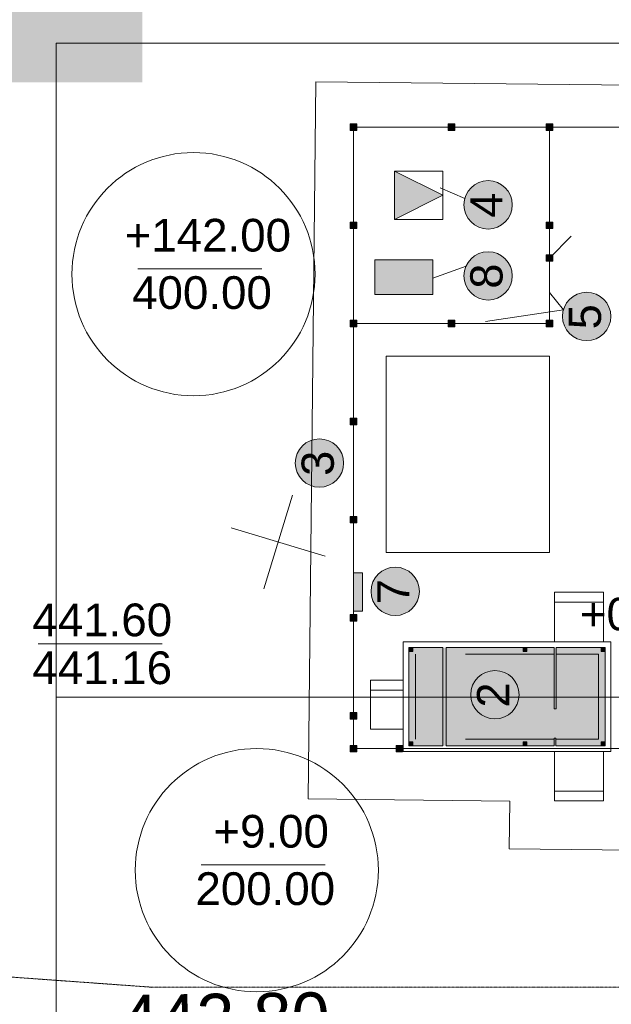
# Model space of a CAD drawing. Header units: millimetres. Extents: x 918404 to 1362154, y 4120617 to 4364104.
# Tile 248 of 256: x 1057354 to 1060974, y 4209954 to 4215975. Entities that reach past the tile are written whole.
import ezdxf

# ---------------------------------------------------------------- set-up
doc = ezdxf.new("R2010")
doc.units = ezdxf.units.MM
doc.header["$MEASUREMENT"] = 0
doc.linetypes.add('thk_line_type', pattern=[945, 540, -405])
doc.linetypes.add('Д_ТРОТ_ТРУБА', pattern=[1.5, 0.75, -0.75])
for name, color, linetype, lineweight in [('(001) Сетка_Ном._пера__132', 132, 'Continuous', 18), ('(038) Деревья_Ном._пера__1', 1, 'Continuous', 18), ('(038) Деревья_Ном._пера__5', 5, 'Continuous', 18), ('+(газон)_Ном._пера__7', 7, 'Continuous', 18), ('0_Ном._пера__1_Ном._пера__1', 1, 'Continuous', 18), ('0_Ном._пера__1_Ном._пера__5', 5, 'Continuous', 18), ('0_Ном._пера__1_Ном._пера__7', 7, 'Continuous', 18), ('0_Ном._пера__20', 20, 'Continuous', 18), ('0_Ном._пера__255', 255, 'Continuous', 18), ('0_Ном._пера__255_Ном._пера__255', 255, 'Continuous', 18), ('0_Ном._пера__7', 7, 'Continuous', 18), ('0_Ном._пера__7_Ном._пера__5', 5, 'Continuous', 18), ('0_Ном._пера__7_Ном._пера__7', 7, 'Continuous', 18), ('2D-чертеж - Общий_Ном._пера__1', 1, 'Continuous', 18), ('2D-чертеж - Общий_Ном._пера__100', 100, 'Continuous', 18), ('2D-чертеж - Общий_Ном._пера__7', 7, 'Continuous', 18), ('Зоп. К._Ном._пера__1', 1, 'Continuous', 18), ('Интерьер- Перегородка_Ном._пера__7', 7, 'Continuous', 18), ('надписи ВК_Ном._пера__1', 1, 'Continuous', 18), ('надписи ВК_Ном._пера__7', 7, 'Continuous', 18), ('ТОЧКИ_Ном._пера__6', 6, 'Continuous', 18)]:
    doc.layers.add(name, color=color, linetype=linetype, lineweight=lineweight)
doc.layers.add('+(газон)', color=7, linetype='Continuous')
doc.layers.add('Интерьер- Перегородка', color=7, linetype='Continuous')
doc.layers.add('ВЫСОТА_Ном._пера__252', color=7, linetype='Continuous', lineweight=18, true_color=0x929292)
doc.styles.add('СГЕНЕРИР_СТИЛЬ_1', font='arial.ttf')
doc.styles.add('СГЕНЕРИР_СТИЛЬ_2', font='arial.ttf')

# ---------------------------------------------------------------- blocks, each defined once
blk = doc.blocks.new('Стена_57', base_point=(1060953.5, 4211517.7))
at = {"layer": 'Интерьер- Перегородка_Ном._пера__7', "linetype": 'Continuous', "flags": 128}
for points in [[(1060971.5, 4211499.7), (1060971.5, 4212171.7)], [(1060935.5, 4212135.7), (1060935.5, 4211535.7)]]:
    blk.add_lwpolyline(points, dxfattribs=at)
blk = doc.blocks.new('Стена_58', base_point=(1060953.5, 4211517.7))
at = {"layer": 'Интерьер- Перегородка_Ном._пера__7', "linetype": 'Continuous', "flags": 128}
for points in [[(1059699.5, 4211499.7), (1060971.5, 4211499.7)], [(1059943.5, 4211535.7), (1059735.5, 4211535.7)], [(1060624.5, 4211535.7), (1059963.5, 4211535.7)], [(1060935.5, 4211535.7), (1060634.5, 4211535.7)]]:
    blk.add_lwpolyline(points, dxfattribs=at)
blk = doc.blocks.new('Стена_59', base_point=(1060953.5, 4212153.7))
at = {"layer": 'Интерьер- Перегородка_Ном._пера__7', "linetype": 'Continuous', "flags": 128}
for points in [[(1060971.5, 4212171.7), (1059699.5, 4212171.7)], [(1059735.5, 4212135.7), (1059943.5, 4212135.7)], [(1059963.5, 4212135.7), (1060623.5, 4212135.7)], [(1060635.5, 4212135.7), (1060935.5, 4212135.7)]]:
    blk.add_lwpolyline(points, dxfattribs=at)
blk = doc.blocks.new('Стена_60', base_point=(1059717.5, 4211517.7))
at = {"layer": 'Интерьер- Перегородка_Ном._пера__7', "linetype": 'Continuous', "flags": 128}
for points in [[(1059699.5, 4212171.7), (1059699.5, 4211499.7)], [(1059735.5, 4211535.7), (1059735.5, 4212135.7)]]:
    blk.add_lwpolyline(points, dxfattribs=at)
blk = doc.blocks.new('Стена_61', base_point=(1060629.5, 4212153.7))
at = {"layer": 'Интерьер- Перегородка_Ном._пера__7', "linetype": 'Continuous', "flags": 128}
for points in [[(1060623.5, 4212135.7), (1060623.5, 4211761)], [(1060635.5, 4211761), (1060635.5, 4212135.7)], [(1060623.5, 4211761), (1060635.5, 4211761)]]:
    blk.add_lwpolyline(points, dxfattribs=at)
blk = doc.blocks.new('Стена_62', base_point=(1060629.5, 4211581))
at = {"layer": 'Интерьер- Перегородка_Ном._пера__7', "linetype": 'Continuous', "flags": 128}
for points in [[(1060624.5, 4211581), (1060624.5, 4211535.7)], [(1060634.5, 4211581), (1060624.5, 4211581)], [(1060634.5, 4211535.7), (1060634.5, 4211581)]]:
    blk.add_lwpolyline(points, dxfattribs=at)
blk = doc.blocks.new('Стена_63', base_point=(1059953.5, 4212153.7))
at = {"layer": 'Интерьер- Перегородка_Ном._пера__7', "linetype": 'Continuous', "flags": 128}
for points in [[(1059943.5, 4212135.7), (1059943.5, 4211535.7)], [(1059963.5, 4211535.7), (1059963.5, 4212135.7)]]:
    blk.add_lwpolyline(points, dxfattribs=at)
blk = doc.blocks.new('Колонна_213', base_point=(1060595.8, 4214517.7))
at = {"layer": '+(газон)', "linetype": 'Continuous', "lineweight": 0, "true_color": 0x000000}
blk.add_hatch(color=18, dxfattribs=at).paths.add_polyline_path([(1060575.8, 4214497.7), (1060615.8, 4214497.7), (1060615.8, 4214537.7), (1060575.8, 4214537.7)])
at = {"layer": '+(газон)_Ном._пера__7', "linetype": 'Continuous', "flags": 128}
blk.add_lwpolyline([(1060575.8, 4214497.7), (1060615.8, 4214497.7), (1060615.8, 4214537.7), (1060575.8, 4214537.7)], close=True, dxfattribs=at)
blk = doc.blocks.new('Колонна_214', base_point=(1059995.8, 4214117.7))
at = {"layer": '+(газон)', "linetype": 'Continuous', "lineweight": 0, "true_color": 0x000000}
blk.add_hatch(color=18, dxfattribs=at).paths.add_polyline_path([(1059975.8, 4214137.7), (1059975.8, 4214097.7), (1060015.8, 4214097.7), (1060015.8, 4214137.7)])
at = {"layer": '+(газон)_Ном._пера__7', "linetype": 'Continuous', "flags": 128}
blk.add_lwpolyline([(1059975.8, 4214137.7), (1059975.8, 4214097.7), (1060015.8, 4214097.7), (1060015.8, 4214137.7)], close=True, dxfattribs=at)
blk = doc.blocks.new('Колонна_215', base_point=(1060595.8, 4214117.7))
at = {"layer": '+(газон)', "linetype": 'Continuous', "lineweight": 0, "true_color": 0x000000}
blk.add_hatch(color=18, dxfattribs=at).paths.add_polyline_path([(1060575.8, 4214137.7), (1060575.8, 4214097.7), (1060615.8, 4214097.7), (1060615.8, 4214137.7)])
at = {"layer": '+(газон)_Ном._пера__7', "linetype": 'Continuous', "flags": 128}
blk.add_lwpolyline([(1060575.8, 4214137.7), (1060575.8, 4214097.7), (1060615.8, 4214097.7), (1060615.8, 4214137.7)], close=True, dxfattribs=at)
blk = doc.blocks.new('Колонна_220', base_point=(1059395.8, 4211717.7))
at = {"layer": '+(газон)', "linetype": 'Continuous', "lineweight": 0, "true_color": 0x000000}
blk.add_hatch(color=18, dxfattribs=at).paths.add_polyline_path([(1059415.8, 4211737.7), (1059375.8, 4211737.7), (1059375.8, 4211697.7), (1059415.8, 4211697.7)])
at = {"layer": '+(газон)_Ном._пера__7', "linetype": 'Continuous', "flags": 128}
blk.add_lwpolyline([(1059415.8, 4211737.7), (1059375.8, 4211737.7), (1059375.8, 4211697.7), (1059415.8, 4211697.7)], close=True, dxfattribs=at)
blk = doc.blocks.new('Колонна_224', base_point=(1059676.5, 4211517.7))
at = {"layer": '+(газон)', "linetype": 'Continuous', "lineweight": 0, "true_color": 0x000000}
blk.add_hatch(color=18, dxfattribs=at).paths.add_polyline_path([(1059696.5, 4211537.7), (1059656.5, 4211537.7), (1059656.5, 4211497.7), (1059696.5, 4211497.7)])
at = {"layer": '+(газон)_Ном._пера__7', "linetype": 'Continuous', "flags": 128}
blk.add_lwpolyline([(1059696.5, 4211537.7), (1059656.5, 4211537.7), (1059656.5, 4211497.7), (1059696.5, 4211497.7)], close=True, dxfattribs=at)
blk = doc.blocks.new('Колонна_226', base_point=(1059395.8, 4211517.7))
at = {"layer": '+(газон)', "linetype": 'Continuous', "lineweight": 0, "true_color": 0x000000}
blk.add_hatch(color=18, dxfattribs=at).paths.add_polyline_path([(1059415.8, 4211537.7), (1059375.8, 4211537.7), (1059375.8, 4211497.7), (1059415.8, 4211497.7)])
at = {"layer": '+(газон)_Ном._пера__7', "linetype": 'Continuous', "flags": 128}
blk.add_lwpolyline([(1059415.8, 4211537.7), (1059375.8, 4211537.7), (1059375.8, 4211497.7), (1059415.8, 4211497.7)], close=True, dxfattribs=at)
blk = doc.blocks.new('Колонна_238', base_point=(1059395.8, 4212317.7))
at = {"layer": '+(газон)', "linetype": 'Continuous', "lineweight": 0, "true_color": 0x000000}
blk.add_hatch(color=18, dxfattribs=at).paths.add_polyline_path([(1059415.8, 4212337.7), (1059375.8, 4212337.7), (1059375.8, 4212297.7), (1059415.8, 4212297.7)])
at = {"layer": '+(газон)_Ном._пера__7', "linetype": 'Continuous', "flags": 128}
blk.add_lwpolyline([(1059415.8, 4212337.7), (1059375.8, 4212337.7), (1059375.8, 4212297.7), (1059415.8, 4212297.7)], close=True, dxfattribs=at)
blk = doc.blocks.new('Колонна_239', base_point=(1059395.8, 4212917.7))
at = {"layer": '+(газон)', "linetype": 'Continuous', "lineweight": 0, "true_color": 0x000000}
blk.add_hatch(color=18, dxfattribs=at).paths.add_polyline_path([(1059415.8, 4212937.7), (1059375.8, 4212937.7), (1059375.8, 4212897.7), (1059415.8, 4212897.7)])
at = {"layer": '+(газон)_Ном._пера__7', "linetype": 'Continuous', "flags": 128}
blk.add_lwpolyline([(1059415.8, 4212937.7), (1059375.8, 4212937.7), (1059375.8, 4212897.7), (1059415.8, 4212897.7)], close=True, dxfattribs=at)
blk = doc.blocks.new('Колонна_240', base_point=(1059395.8, 4213517.7))
at = {"layer": '+(газон)', "linetype": 'Continuous', "lineweight": 0, "true_color": 0x000000}
blk.add_hatch(color=18, dxfattribs=at).paths.add_polyline_path([(1059415.8, 4213537.7), (1059375.8, 4213537.7), (1059375.8, 4213497.7), (1059415.8, 4213497.7)])
at = {"layer": '+(газон)_Ном._пера__7', "linetype": 'Continuous', "flags": 128}
blk.add_lwpolyline([(1059415.8, 4213537.7), (1059375.8, 4213537.7), (1059375.8, 4213497.7), (1059415.8, 4213497.7)], close=True, dxfattribs=at)
blk = doc.blocks.new('Колонна_241', base_point=(1059395.8, 4214117.7))
at = {"layer": '+(газон)', "linetype": 'Continuous', "lineweight": 0, "true_color": 0x000000}
blk.add_hatch(color=18, dxfattribs=at).paths.add_polyline_path([(1059415.8, 4214137.7), (1059375.8, 4214137.7), (1059375.8, 4214097.7), (1059415.8, 4214097.7)])
at = {"layer": '+(газон)_Ном._пера__7', "linetype": 'Continuous', "flags": 128}
blk.add_lwpolyline([(1059415.8, 4214137.7), (1059375.8, 4214137.7), (1059375.8, 4214097.7), (1059415.8, 4214097.7)], close=True, dxfattribs=at)
blk = doc.blocks.new('Колонна_242', base_point=(1059395.8, 4214717.7))
at = {"layer": '+(газон)', "linetype": 'Continuous', "lineweight": 0, "true_color": 0x000000}
blk.add_hatch(color=18, dxfattribs=at).paths.add_polyline_path([(1059415.8, 4214737.7), (1059375.8, 4214737.7), (1059375.8, 4214697.7), (1059415.8, 4214697.7)])
at = {"layer": '+(газон)_Ном._пера__7', "linetype": 'Continuous', "flags": 128}
blk.add_lwpolyline([(1059415.8, 4214737.7), (1059375.8, 4214737.7), (1059375.8, 4214697.7), (1059415.8, 4214697.7)], close=True, dxfattribs=at)
blk = doc.blocks.new('Колонна_243', base_point=(1059395.8, 4215317.7))
at = {"layer": '+(газон)', "linetype": 'Continuous', "lineweight": 0, "true_color": 0x000000}
blk.add_hatch(color=18, dxfattribs=at).paths.add_polyline_path([(1059415.8, 4215337.7), (1059375.8, 4215337.7), (1059375.8, 4215297.7), (1059415.8, 4215297.7)])
at = {"layer": '+(газон)_Ном._пера__7', "linetype": 'Continuous', "flags": 128}
blk.add_lwpolyline([(1059415.8, 4215337.7), (1059375.8, 4215337.7), (1059375.8, 4215297.7), (1059415.8, 4215297.7)], close=True, dxfattribs=at)
blk = doc.blocks.new('Колонна_244', base_point=(1059995.8, 4215317.7))
at = {"layer": '+(газон)', "linetype": 'Continuous', "lineweight": 0, "true_color": 0x000000}
blk.add_hatch(color=18, dxfattribs=at).paths.add_polyline_path([(1060015.8, 4215337.7), (1059975.8, 4215337.7), (1059975.8, 4215297.7), (1060015.8, 4215297.7)])
at = {"layer": '+(газон)_Ном._пера__7', "linetype": 'Continuous', "flags": 128}
blk.add_lwpolyline([(1060015.8, 4215337.7), (1059975.8, 4215337.7), (1059975.8, 4215297.7), (1060015.8, 4215297.7)], close=True, dxfattribs=at)
blk = doc.blocks.new('Колонна_245', base_point=(1060595.8, 4215317.7))
at = {"layer": '+(газон)', "linetype": 'Continuous', "lineweight": 0, "true_color": 0x000000}
blk.add_hatch(color=18, dxfattribs=at).paths.add_polyline_path([(1060615.8, 4215337.7), (1060575.8, 4215337.7), (1060575.8, 4215297.7), (1060615.8, 4215297.7)])
at = {"layer": '+(газон)_Ном._пера__7', "linetype": 'Continuous', "flags": 128}
blk.add_lwpolyline([(1060615.8, 4215337.7), (1060575.8, 4215337.7), (1060575.8, 4215297.7), (1060615.8, 4215297.7)], close=True, dxfattribs=at)
blk = doc.blocks.new('Колонна_250', base_point=(1060595.8, 4214717.7))
at = {"layer": '+(газон)', "linetype": 'Continuous', "lineweight": 0, "true_color": 0x000000}
blk.add_hatch(color=18, dxfattribs=at).paths.add_polyline_path([(1060575.8, 4214737.7), (1060575.8, 4214697.7), (1060615.8, 4214697.7), (1060615.8, 4214737.7)])
at = {"layer": '+(газон)_Ном._пера__7', "linetype": 'Continuous', "flags": 128}
blk.add_lwpolyline([(1060575.8, 4214737.7), (1060575.8, 4214697.7), (1060615.8, 4214697.7), (1060615.8, 4214737.7)], close=True, dxfattribs=at)

msp = doc.modelspace()

# ---------------------------------------------------------------- hatches: boundary and pattern name
at = {"layer": '0_Ном._пера__255', "linetype": 'Continuous'}
msp.add_hatch(color=256, dxfattribs=at).paths.add_polyline_path([(1058103.6, 4215592.2), (1049742.2, 4215592.2), (1049742.2, 4220524.1), (1058103.6, 4220524.1)])
at = {"layer": '0_Ном._пера__255_Ном._пера__255', "linetype": 'Continuous'}
for points in [[(1060368, 4214843.1, -1), (1060072.2, 4214843.1, -1)], [(1060368, 4214408.7, -1), (1060072.2, 4214408.7, -1)], [(1060822.8, 4214012.6, -1), (1060822.8, 4214308.4, -1)], [(1059336.1, 4213264.1, 1), (1059040.2, 4213264.1, 1)], [(1059799.4, 4212479.5, 1), (1059503.5, 4212479.5, 1)], [(1060409.5, 4211847.3, 1), (1060113.7, 4211847.3, 1)]]:
    msp.add_hatch(color=256, dxfattribs=at).paths.add_polyline_path(points)
at = {"layer": '2D-чертеж - Общий_Ном._пера__100', "linetype": 'Continuous'}
for points in [[(1059735.5, 4212135.7), (1059735.5, 4212111.7), (1059759.5, 4212111.7), (1059759.5, 4212135.7)], [(1060433.5, 4212135.7), (1060433.5, 4212111.7), (1060457.5, 4212111.7), (1060457.5, 4212135.7)], [(1060911.5, 4212135.7), (1060911.5, 4212111.7), (1060935.5, 4212111.7), (1060935.5, 4212135.7)], [(1059735.5, 4211559.7), (1059735.5, 4211535.7), (1059759.5, 4211535.7), (1059759.5, 4211559.7)], [(1060433.5, 4211559.7), (1060433.5, 4211535.7), (1060457.5, 4211535.7), (1060457.5, 4211559.7)], [(1060911.5, 4211559.7), (1060911.5, 4211535.7), (1060935.5, 4211535.7), (1060935.5, 4211559.7)]]:
    msp.add_hatch(color=256, dxfattribs=at).paths.add_polyline_path(points)
at = {"layer": 'Зоп. К._Ном._пера__1', "linetype": 'Continuous', "lineweight": 18}
for points in [[(1059646.7, 4214753.9), (1059646.7, 4215049.8), (1059942.6, 4214901.8)], [(1059882.2, 4214294), (1059526.2, 4214294), (1059526.2, 4214506.9), (1059882.2, 4214506.9)], [(1059395.8, 4212592.1), (1059395.8, 4212358.2), (1059451.4, 4212358.2), (1059451.4, 4212592.1)], [(1059735.5, 4211535.7), (1059735.5, 4212135.7), (1060935.5, 4212135.7), (1060935.5, 4211535.7)]]:
    msp.add_hatch(color=14, dxfattribs=at).paths.add_polyline_path(points)

# ---------------------------------------------------------------- linework, layer by layer
at = {"layer": '(001) Сетка_Ном._пера__132', "linetype": 'Continuous'}
for p, q in [((1059022.7, 4213067.9), (1058848.1, 4212493.9)), ((1058648.4, 4212868.2), (1059222.4, 4212693.6))]:
    msp.add_line(p, q, dxfattribs=at)
at = {"layer": '0_Ном._пера__1_Ном._пера__1', "linetype": 'Continuous'}
for p, q in [((1060595.8, 4214307.3), (1060680.3, 4214200.2)), ((1060680.3, 4214200.2), (1060203.2, 4214130))]:
    msp.add_line(p, q, dxfattribs=at)
at = {"layer": '0_Ном._пера__1_Ном._пера__5', "linetype": 'Continuous'}
for centre in [(1060220.1, 4214843.1), (1060822.8, 4214160.5), (1059188.1, 4213264.1), (1059651.5, 4212479.5), (1060261.6, 4211847.3)]:
    msp.add_circle(centre, 147.9, dxfattribs=at)
at = {"layer": '0_Ном._пера__1_Ном._пера__7', "linetype": 'Continuous'}
for p, q in [((1060077.1, 4214881), (1059925.6, 4214947.4)), ((1060085.8, 4214468.4), (1059882.2, 4214394.8))]:
    msp.add_line(p, q, dxfattribs=at)
at = {"layer": '0_Ном._пера__1_Ном._пера__7', "linetype": 'Continuous', "flags": 128}
msp.add_lwpolyline([(1059882.2, 4214294), (1059526.2, 4214294), (1059526.2, 4214506.9), (1059882.2, 4214506.9)], close=True, dxfattribs=at)
at = {"layer": '0_Ном._пера__20', "linetype": 'Continuous'}
for centre in [(1058417.5, 4214419.2), (1058804.7, 4210774.2)]:
    msp.add_circle(centre, 743.6, dxfattribs=at)
at = {"layer": '0_Ном._пера__7', "linetype": 'Д_ТРОТ_ТРУБА', "flags": 128}
msp.add_lwpolyline([(1051408.8, 4210632.2), (1051512.8, 4210574.2), (1051632.1, 4210543.5), (1051821, 4210517), (1058151, 4210059.3), (1071064.6, 4210059.3), (1076925, 4211039.2)], dxfattribs=at)
at = {"layer": '0_Ном._пера__7_Ном._пера__5', "linetype": 'Continuous'}
msp.add_circle((1060220.1, 4214408.7), 147.9, dxfattribs=at)
at = {"layer": '0_Ном._пера__7_Ном._пера__7', "linetype": 'Continuous'}
for p, q in [((1059165.6, 4215596), (1059119.4, 4211210.2)), ((1063653.8, 4215548.7), (1059165.6, 4215596)), ((1059395.8, 4215317.7), (1059395.8, 4211517.7)), ((1063395.8, 4215317.7), (1059395.8, 4215317.7)), ((1059595.8, 4213917.7), (1060595.8, 4213917.7)), ((1059595.8, 4212717.8), (1059595.8, 4213917.7)), ((1060595.8, 4213917.7), (1060595.8, 4212717.8)), ((1060595.8, 4212717.8), (1059595.8, 4212717.8)), ((1059395.8, 4211517.7), (1062095.8, 4211517.7)), ((1059119.4, 4211210.2), (1060352.3, 4211197.2)), ((1060349.2, 4210904.1), (1060352.3, 4211197.2)), ((1061250.9, 4210894.6), (1060349.2, 4210904.1))]:
    msp.add_line(p, q, dxfattribs=at)
at = {"layer": '0_Ном._пера__7_Ном._пера__7', "linetype": 'Continuous', "flags": 128}
for points in [[(1060595.8, 4214117.7), (1060595.8, 4215317.7)], [(1059646.7, 4214753.9), (1059942.6, 4214901.8), (1059646.7, 4215049.8)], [(1060595.8, 4214517.7), (1060728.7, 4214650.6)], [(1059395.8, 4214117.7), (1059995.8, 4214117.7)], [(1059995.8, 4214117.7), (1060595.8, 4214117.7)]]:
    msp.add_lwpolyline(points, dxfattribs=at)
for points in [[(1059646.7, 4214753.9), (1059942.6, 4214753.9), (1059942.6, 4215049.8), (1059646.7, 4215049.8)], [(1059395.8, 4212592.1), (1059395.8, 4212358.2), (1059451.4, 4212358.2), (1059451.4, 4212592.1)]]:
    msp.add_lwpolyline(points, close=True, dxfattribs=at)
at = {"layer": '2D-чертеж - Общий_Ном._пера__1', "linetype": 'Continuous', "flags": 128}
for points in [[(1059735.5, 4212135.7), (1059735.5, 4212111.7), (1059759.5, 4212111.7), (1059759.5, 4212135.7)], [(1060433.5, 4212135.7), (1060433.5, 4212111.7), (1060457.5, 4212111.7), (1060457.5, 4212135.7)], [(1060911.5, 4212135.7), (1060911.5, 4212111.7), (1060935.5, 4212111.7), (1060935.5, 4212135.7)], [(1059735.5, 4211559.7), (1059735.5, 4211535.7), (1059759.5, 4211535.7), (1059759.5, 4211559.7)], [(1060433.5, 4211559.7), (1060433.5, 4211535.7), (1060457.5, 4211535.7), (1060457.5, 4211559.7)], [(1060911.5, 4211559.7), (1060911.5, 4211535.7), (1060935.5, 4211535.7), (1060935.5, 4211559.7)]]:
    msp.add_lwpolyline(points, close=True, dxfattribs=at)
at = {"layer": '2D-чертеж - Общий_Ном._пера__7', "linetype": 'Continuous'}
for p, q in [((1060625.5, 4212473.7), (1060925.5, 4212473.7)), ((1060625.5, 4212173.7), (1060625.5, 4212473.7)), ((1060925.5, 4212173.7), (1060925.5, 4212473.7)), ((1060625.5, 4212413.7), (1060925.5, 4212413.7)), ((1059735.5, 4212111.7), (1059735.5, 4212135.7)), ((1059759.5, 4212135.7), (1059735.5, 4212135.7)), ((1059759.5, 4212111.7), (1059735.5, 4212111.7)), ((1059759.5, 4212111.7), (1059759.5, 4212135.7)), ((1060433.5, 4212111.7), (1060433.5, 4212135.7)), ((1060457.5, 4212111.7), (1060433.5, 4212111.7)), ((1060457.5, 4212111.7), (1060457.5, 4212135.7)), ((1060911.5, 4212111.7), (1060911.5, 4212135.7)), ((1060935.5, 4212135.7), (1060911.5, 4212135.7)), ((1060935.5, 4212111.7), (1060911.5, 4212111.7)), ((1060935.5, 4212111.7), (1060935.5, 4212135.7)), ((1059499.5, 4211935.7), (1059699.5, 4211935.7)), ((1059499.5, 4211635.7), (1059499.5, 4211935.7)), ((1059499.5, 4211875.7), (1059699.5, 4211875.7)), ((1060634.5, 4211761), (1060624.5, 4211761)), ((1059499.5, 4211635.7), (1059699.5, 4211635.7)), ((1059735.5, 4211535.7), (1059735.5, 4211559.7)), ((1059759.5, 4211559.7), (1059735.5, 4211559.7)), ((1059759.5, 4211535.7), (1059759.5, 4211559.7)), ((1060433.5, 4211535.7), (1060433.5, 4211559.7)), ((1060457.5, 4211559.7), (1060433.5, 4211559.7)), ((1060457.5, 4211535.7), (1060457.5, 4211559.7)), ((1060624.5, 4211581), (1060634.5, 4211581)), ((1060911.5, 4211535.7), (1060911.5, 4211559.7)), ((1060935.5, 4211559.7), (1060911.5, 4211559.7)), ((1060935.5, 4211535.7), (1060935.5, 4211559.7)), ((1059759.5, 4211535.7), (1059735.5, 4211535.7)), ((1060625.5, 4211497.7), (1060625.5, 4211197.7)), ((1060935.5, 4211535.7), (1060911.5, 4211535.7)), ((1060925.5, 4211497.7), (1060925.5, 4211197.7)), ((1060625.5, 4211257.7), (1060925.5, 4211257.7)), ((1060625.5, 4211197.7), (1060925.5, 4211197.7))]:
    msp.add_line(p, q, dxfattribs=at)
at = {"layer": '2D-чертеж - Общий_Ном._пера__7', "linetype": 'thk_line_type'}
for p, q in [((1059775.5, 4211575.7), (1059775.5, 4212095.7)), ((1060621.5, 4212095.7), (1059775.5, 4212095.7)), ((1060895.5, 4212095.7), (1060635.5, 4212095.7)), ((1060895.5, 4211575.7), (1060895.5, 4212095.7)), ((1060622.4, 4211575.7), (1059775.5, 4211575.7)), ((1060895.5, 4211575.7), (1060634.5, 4211575.7))]:
    msp.add_line(p, q, dxfattribs=at)
at = {"layer": 'надписи ВК_Ном._пера__1', "linetype": 'Continuous'}
for p, q in [((1057576.4, 4215831.8), (1061576.4, 4215831.8)), ((1057576.4, 4211831.8), (1057576.4, 4215831.8)), ((1061576.4, 4211831.8), (1057576.4, 4211831.8)), ((1057576.4, 4211831.8), (1061576.4, 4211831.8)), ((1057576.4, 4211831.8), (1057576.4, 4209831.8))]:
    msp.add_line(p, q, dxfattribs=at)
at = {"layer": 'надписи ВК_Ном._пера__7', "linetype": 'Continuous'}
for p, q in [((1058076.4, 4214452.4), (1058835.9, 4214452.4)), ((1057466.3, 4212157.9), (1058225.8, 4212157.9)), ((1058463.7, 4210807.3), (1059223.2, 4210807.3))]:
    msp.add_line(p, q, dxfattribs=at)
at = {"layer": 'ТОЧКИ_Ном._пера__6', "linetype": 'Continuous'}
msp.add_line((1058151, 4210059.3), (1058160.6, 4210056.4), dxfattribs=at)

# ---------------------------------------------------------------- block references
at = {"layer": '+(газон)'}
for name, p in [('Колонна_243', (1059395.8, 4215317.7)), ('Колонна_244', (1059995.8, 4215317.7)), ('Колонна_245', (1060595.8, 4215317.7)), ('Колонна_242', (1059395.8, 4214717.7)), ('Колонна_250', (1060595.8, 4214717.7)), ('Колонна_213', (1060595.8, 4214517.7)), ('Колонна_241', (1059395.8, 4214117.7)), ('Колонна_214', (1059995.8, 4214117.7)), ('Колонна_215', (1060595.8, 4214117.7)), ('Колонна_240', (1059395.8, 4213517.7)), ('Колонна_239', (1059395.8, 4212917.7)), ('Колонна_238', (1059395.8, 4212317.7)), ('Колонна_220', (1059395.8, 4211717.7)), ('Колонна_226', (1059395.8, 4211517.7)), ('Колонна_224', (1059676.5, 4211517.7))]:
    msp.add_blockref(name, p, dxfattribs=at)
at = {"layer": 'Интерьер- Перегородка'}
for name, p in [('Стена_59', (1060953.5, 4212153.7)), ('Стена_60', (1059717.5, 4211517.7)), ('Стена_57', (1060953.5, 4211517.7)), ('Стена_63', (1059953.5, 4212153.7)), ('Стена_61', (1060629.5, 4212153.7)), ('Стена_62', (1060629.5, 4211581)), ('Стена_58', (1060953.5, 4211517.7))]:
    msp.add_blockref(name, p, dxfattribs=at)

# ---------------------------------------------------------------- texts
at = {"layer": '(038) Деревья_Ном._пера__1', "linetype": 'Continuous', "char_height": 200, "attachment_point": 5, "style": 'СГЕНЕРИР_СТИЛЬ_2'}
for s, insert in [('{400.00}', (1058469.4, 4214305.1)), ('{441.60}', (1057859.3, 4212303.4)), ('{441.16}', (1057859.3, 4212010.6)), ('{200.00}', (1058856.7, 4210660))]:
    msp.add_mtext(s, dxfattribs=dict(at, insert=insert))
at = {"layer": '(038) Деревья_Ном._пера__5', "linetype": 'Continuous', "char_height": 200, "attachment_point": 5, "style": 'СГЕНЕРИР_СТИЛЬ_2'}
for s, insert in [('{+142.00}', (1058505.3, 4214656)), ('{+0,46}', (1061134.8, 4212322.1)), ('{+9.00}', (1058892.5, 4211010.8))]:
    msp.add_mtext(s, dxfattribs=dict(at, insert=insert))
at = {"layer": '0_Ном._пера__7_Ном._пера__5', "linetype": 'Continuous', "char_height": 197.22, "attachment_point": 9, "rotation": 90, "style": 'СГЕНЕРИР_СТИЛЬ_2'}
for s, insert in [('{4}', (1060307.4, 4214918)), ('{8}', (1060310.8, 4214483.5)), ('{5}', (1060913.4, 4214235.4)), ('{3}', (1059278.7, 4213339)), ('{7}', (1059738.8, 4212554.3)), ('{2}', (1060348.9, 4211922.2))]:
    msp.add_mtext(s, dxfattribs=dict(at, insert=insert))
at = {"layer": 'ВЫСОТА_Ном._пера__252', "linetype": 'Continuous', "insert": (1057968.8, 4209858.6), "char_height": 300, "attachment_point": 4, "rotation": 0.78031, "style": 'СГЕНЕРИР_СТИЛЬ_1'}
msp.add_mtext('{442.80}', dxfattribs=at)

doc.saveas('drawing.dxf')
